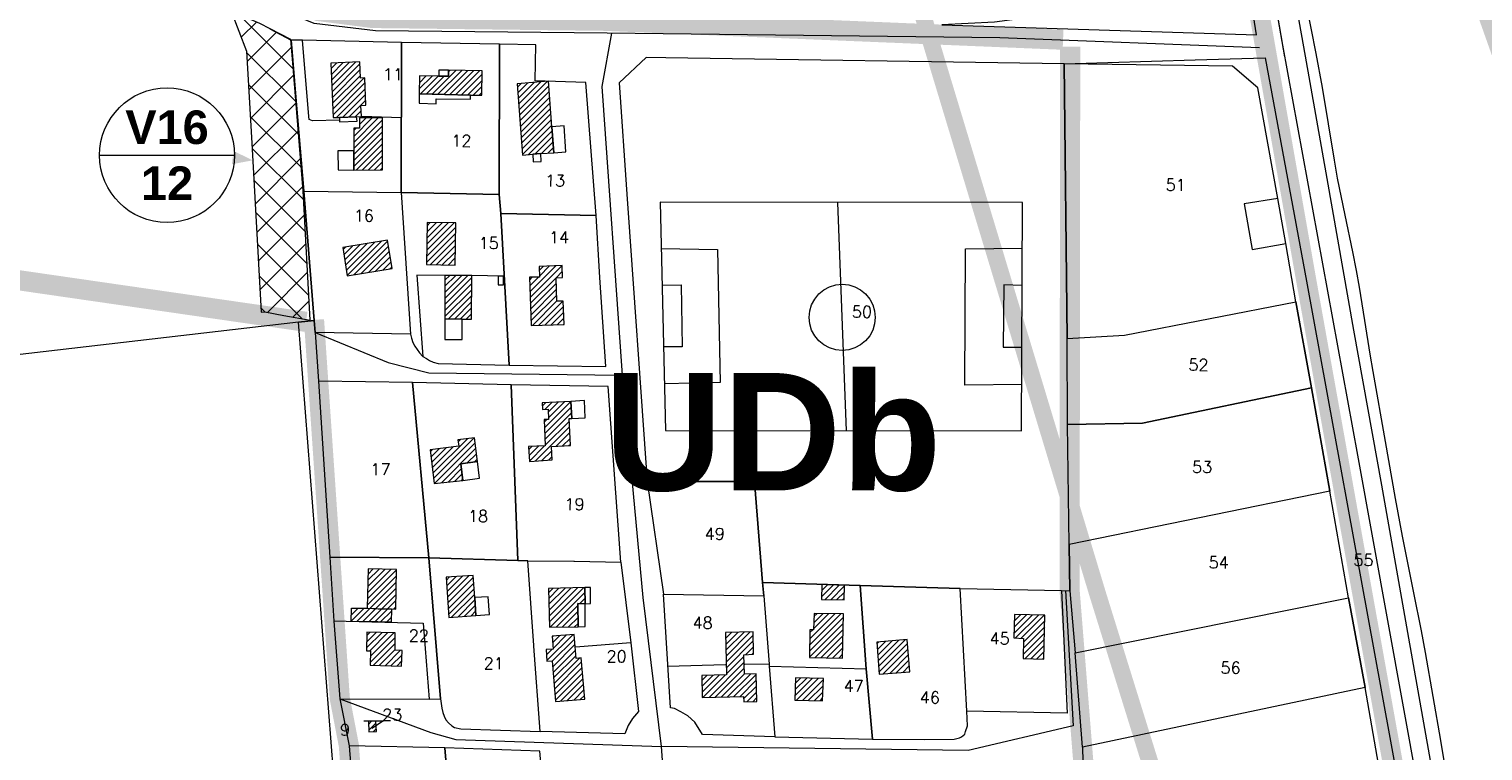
# Model space of a CAD drawing. Header units: metres. Extents: x 578835 to 593571, y 248557 to 255108.
# Tile 153 of 251: x 585921 to 586354, y 252387 to 252602. Entities that reach past the tile are written whole.
import ezdxf

# ---------------------------------------------------------------- set-up
doc = ezdxf.new("R2010")
doc.units = ezdxf.units.M
doc.linetypes.add('CACHEX2', pattern=[0.75, 0.5, -0.25])
doc.linetypes.add('SOLID_LINE', pattern=[0])
for name, color, linetype, lineweight in [('Cad-BATIMENT_BATI_LEGER13', 7, 'SOLID_LINE', 0), ('Cad-BATIMENT_BATI_PRIVE12', 7, 'SOLID_LINE', 0), ('Cad-BATIMENT_BATI_PRIVE12_HACH', 7, 'SOLID_LINE', 0), ('Cad-PARCELLAIRE_PARCELLE1', 250, 'SOLID_LINE', 0), ('Cad-RESEAU_ROUT_AXE_DE_VOIE26', 255, 'SOLID_LINE', 0), ('Cad-RESEAU_ROUT_LIMITE_DE_VOIE_P23', 8, 'SOLID_LINE', 0), ('Cad-TOPONYMIE_DETAIL_PARCELLAIR181', 7, 'SOLID_LINE', 0), ('Cad-TOPONYMIE_NUMERO_DE_PARCELL182', 250, 'SOLID_LINE', 0), ('ER', 192, 'Continuous', 18), ('PEB Poretta - tracé', 7, 'Continuous', 18), ('PLU', 7, 'CACHEX2', 5)]:
    doc.layers.add(name, color=color, linetype=linetype, lineweight=lineweight)
doc.layers.add('PLU nom', color=7, linetype='Continuous')
doc.styles.get("Standard").update_dxf_attribs({"font": 'arialbd_0.ttf', "height": 50})
doc.styles.add('TEXTSTYLE_45_11', font='txt.shx', dxfattribs={"oblique": 50})

msp = doc.modelspace()

# ---------------------------------------------------------------- hatches: boundary and pattern name
at = {"layer": 'Cad-BATIMENT_BATI_PRIVE12_HACH', "ltscale": 0.4}
h = msp.add_hatch(dxfattribs=at)
h.set_pattern_fill('ANSI31', color=256, scale=0.4, style=0)
h.paths.add_polyline_path([(586013.41, 252575.62), (586018.51, 252575.82), (586019.91, 252575.83), (586019.79, 252579.17), (586021.27, 252579.29), (586020.92, 252587.4), (586019.69, 252587.3), (586019.45, 252592.18), (586010.83, 252591.79), (586011.53, 252575.57)])
h = msp.add_hatch(dxfattribs=at)
h.set_pattern_fill('ANSI31', color=256, scale=0.4, style=0)
h.paths.add_polyline_path([(586037.14, 252582.63), (586052.43, 252582.24), (586055.81, 252582.19), (586055.94, 252589.45), (586045.86, 252589.71), (586045.85, 252587.93), (586042.97, 252587.91), (586037.27, 252587.99)])
h = msp.add_hatch(dxfattribs=at)
h.set_pattern_fill('ANSI31', color=256, scale=0.4, style=0)
h.paths.add_polyline_path([(586066.32, 252585.63), (586067.94, 252564.37), (586071.05, 252564.62), (586073.34, 252564.82), (586077.27, 252565.04), (586076.71, 252572.79), (586075.65, 252586.41)])
h = msp.add_hatch(dxfattribs=at)
h.set_pattern_fill('ANSI31', color=256, scale=0.4, style=0)
h.paths.add_polyline_path([(586017.62, 252559.92), (586026.19, 252559.97), (586026.21, 252575.47), (586019.37, 252575.45), (586019.37, 252572.45), (586017.64, 252572.41), (586017.63, 252565.61)])
h = msp.add_hatch(dxfattribs=at)
h.set_pattern_fill('ANSI31', color=256, scale=0.4, style=0)
h.paths.add_polyline_path([(586048.04, 252544.19), (586039.54, 252544.26), (586039.35, 252531.76), (586047.86, 252531.58)])
h = msp.add_hatch(dxfattribs=at)
h.set_pattern_fill('ANSI31', color=256, scale=0.4, style=0)
h.paths.add_polyline_path([(586015.73, 252528.44), (586029.07, 252530.56), (586027.69, 252539.03), (586014.36, 252536.8)])
h = msp.add_hatch(dxfattribs=at)
h.set_pattern_fill('ANSI31', color=256, scale=0.4, style=0)
h.paths.add_polyline_path([(586070.46, 252513.64), (586080.33, 252513.91), (586080.07, 252520.9), (586078.18, 252520.85), (586077.92, 252527.86), (586079.81, 252527.9), (586079.77, 252531.47), (586072.86, 252531.23), (586072.97, 252528), (586070, 252527.97)])
h = msp.add_hatch(dxfattribs=at)
h.set_pattern_fill('ANSI31', color=256, scale=0.4, style=0)
h.paths.add_polyline_path([(586044.81, 252528.53), (586044.82, 252515.61), (586049.95, 252515.48), (586052.75, 252515.49), (586052.8, 252528.54)])
h = msp.add_hatch(dxfattribs=at)
h.set_pattern_fill('ANSI31', color=256, scale=0.4, style=0)
h.paths.add_polyline_path([(586069.98, 252473.13), (586076.79, 252473.58), (586076.54, 252477.58), (586082.2, 252477.84), (586081.85, 252485.94), (586082.6, 252485.89), (586082.34, 252491), (586073.8, 252490.61), (586073.88, 252488.62), (586075.61, 252488.64), (586075.7, 252485.65), (586074.37, 252485.65), (586074.7, 252477.76), (586069.69, 252477.57)])
h = msp.add_hatch(dxfattribs=at)
h.set_pattern_fill('ANSI31', color=256, scale=0.4, style=0)
h.paths.add_polyline_path([(586050.1, 252467.45), (586049.52, 252472.41), (586054.49, 252473.06), (586053.65, 252480.12), (586048.67, 252479.59), (586048.92, 252477.61), (586040.43, 252476.56), (586041.61, 252466.52)])
h = msp.add_hatch(dxfattribs=at)
h.set_pattern_fill('ANSI31', color=256, scale=0.4, style=0)
h.paths.add_polyline_path([(586021.64, 252429.39), (586030.16, 252429.1), (586030.4, 252440.94), (586021.97, 252441.12)])
h = msp.add_hatch(dxfattribs=at)
h.set_pattern_fill('ANSI31', color=256, scale=0.4, style=0)
h.paths.add_polyline_path([(586046.02, 252426.65), (586054.05, 252427.21), (586053.69, 252432.53), (586053.21, 252439.17), (586045.19, 252438.61)])
h = msp.add_hatch(dxfattribs=at)
h.set_pattern_fill('ANSI31', color=256, scale=0.4, style=0)
h.paths.add_polyline_path([(586084.5, 252423.85), (586084.42, 252430.75), (586086.56, 252430.71), (586086.49, 252435.5), (586075.71, 252435.26), (586075.94, 252423.69)])
h = msp.add_hatch(dxfattribs=at)
h.set_pattern_fill('ANSI31', color=256, scale=0.4, style=0)
h.paths.add_polyline_path([(586163.91, 252436.19), (586157.14, 252436.41), (586157.02, 252431.93), (586163.78, 252431.84)])
h = msp.add_hatch(dxfattribs=at)
h.set_pattern_fill('ANSI31', color=256, scale=0.4, style=0)
h.paths.add_polyline_path([(586016.93, 252429.44), (586021.64, 252429.39), (586024.95, 252429.22), (586028.91, 252429.22), (586028.83, 252425.2), (586024.86, 252425.31), (586016.86, 252425.42)])
h = msp.add_hatch(dxfattribs=at)
h.set_pattern_fill('ANSI31', color=256, scale=0.4, style=0)
h.paths.add_polyline_path([(586153.44, 252414.69), (586163.26, 252414.51), (586163.55, 252427.7), (586154.81, 252427.85), (586154.64, 252422.93), (586153.57, 252422.95)])
h = msp.add_hatch(dxfattribs=at)
h.set_pattern_fill('ANSI31', color=256, scale=0.4, style=0)
h.paths.add_polyline_path([(586217.1, 252414.35), (586223.29, 252414.2), (586223.61, 252427.27), (586214.51, 252427.51), (586214.35, 252420.58), (586217.25, 252420.38)])
h = msp.add_hatch(dxfattribs=at)
h.set_pattern_fill('ANSI31', color=256, scale=0.4, style=0)
h.paths.add_polyline_path([(586022.56, 252412.41), (586031.91, 252412.09), (586032.09, 252416.78), (586029.95, 252416.83), (586030.01, 252422.06), (586021.58, 252422.25), (586021.47, 252416.67), (586022.63, 252416.65)])
h = msp.add_hatch(dxfattribs=at)
h.set_pattern_fill('ANSI31', color=256, scale=0.4, style=0)
h.paths.add_polyline_path([(586077.8, 252401.55), (586086.48, 252402.28), (586085.45, 252414.56), (586083.89, 252414.44), (586083.3, 252421.52), (586076.74, 252421.08), (586077.06, 252417.21), (586074.93, 252417.03), (586075.22, 252413.6), (586076.78, 252413.73)])
h = msp.add_hatch(dxfattribs=at)
h.set_pattern_fill('ANSI31', color=256, scale=0.4, style=0)
h.paths.add_polyline_path([(586121.47, 252402.76), (586133.8, 252403.12), (586133.86, 252401.46), (586137.72, 252401.56), (586137.53, 252409.79), (586134.07, 252409.73), (586133.91, 252415.51), (586136.8, 252415.64), (586136.64, 252422.32), (586128.41, 252422.18), (586128.73, 252409.5), (586121.33, 252409.33)])
h = msp.add_hatch(dxfattribs=at)
h.set_pattern_fill('ANSI31', color=256, scale=0.4, style=0)
h.paths.add_polyline_path([(586174.22, 252409.75), (586183.31, 252410.4), (586182.58, 252420.04), (586173.5, 252419.28)])
h = msp.add_hatch(dxfattribs=at)
h.set_pattern_fill('ANSI31', color=256, scale=0.4, style=0)
h.paths.add_polyline_path([(586149.07, 252401.96), (586157.32, 252401.76), (586157.59, 252408.47), (586149.24, 252408.66)])
h = msp.add_hatch(dxfattribs=at)
h.set_pattern_fill('ANSI31', color=256, scale=0.4, style=0)
h.paths.add_polyline_path([(586022.17, 252392.54), (586024.39, 252392.61), (586024.21, 252395.72), (586022, 252395.65)])
at = {"layer": 'ER', "ltscale": 0.4}
h = msp.add_hatch(dxfattribs=at)
h.set_pattern_fill('ANSI37', color=256, scale=2, style=0)
h.set_pattern_definition([(45, (173.5934, -61.469), (-4.49012806, 4.49012806), []), (135, (173.5934, -61.469), (-4.49012806, -4.49012806), [])])
h.paths.add_polyline_path([(585981.15, 252607.23), (585985.69, 252595.32), (585987.29, 252567.89), (585990.02, 252517.62), (585991.16, 252517.67), (585996.84, 252516.58), (586004.67, 252515.21), (586002.59, 252553.73), (585999.41, 252593.04), (585998.85, 252598.82), (585989.62, 252603.58)])

# ---------------------------------------------------------------- linework, layer by layer
at = {"layer": 'Cad-BATIMENT_BATI_LEGER13'}
for points in [[(586045.85, 252587.93), (586045.86, 252589.71), (586042.98, 252589.69), (586042.97, 252587.91), (586045.85, 252587.93), (586045.85, 252587.93)], [(586045.85, 252587.93), (586045.86, 252589.71), (586042.98, 252589.69), (586042.97, 252587.91), (586045.85, 252587.93), (586045.85, 252587.93)], [(586042.17, 252579.7), (586042.21, 252581.16), (586052.44, 252581.02), (586052.43, 252582.24), (586037.14, 252582.63), (586037.13, 252579.84), (586042.17, 252579.7), (586042.17, 252579.7)], [(586042.17, 252579.7), (586042.21, 252581.16), (586052.44, 252581.02), (586052.43, 252582.24), (586037.14, 252582.63), (586037.13, 252579.84), (586042.17, 252579.7), (586042.17, 252579.7)], [(586018.51, 252575.82), (586013.41, 252575.62), (586013.4, 252574.84), (586013.44, 252574.28), (586018.7, 252574.5), (586018.51, 252575.82), (586018.51, 252575.82)], [(586018.51, 252575.82), (586013.41, 252575.62), (586013.4, 252574.84), (586013.44, 252574.28), (586018.7, 252574.5), (586018.51, 252575.82), (586018.51, 252575.82)], [(586080.88, 252565.34), (586080.31, 252573.1), (586076.71, 252572.79), (586077.27, 252565.04), (586080.88, 252565.34), (586080.88, 252565.34)], [(586080.88, 252565.34), (586080.31, 252573.1), (586076.71, 252572.79), (586077.27, 252565.04), (586080.88, 252565.34), (586080.88, 252565.34)], [(586017.62, 252559.92), (586017.63, 252565.61), (586012.93, 252565.66), (586012.99, 252559.98), (586017.62, 252559.92), (586017.62, 252559.92)], [(586017.62, 252559.92), (586017.63, 252565.61), (586012.93, 252565.66), (586012.99, 252559.98), (586017.62, 252559.92), (586017.62, 252559.92)], [(586073.53, 252562.49), (586073.34, 252564.82), (586071.05, 252564.62), (586071.15, 252562.41), (586073.53, 252562.49), (586073.53, 252562.49)], [(586073.53, 252562.49), (586073.34, 252564.82), (586071.05, 252564.62), (586071.15, 252562.41), (586073.53, 252562.49), (586073.53, 252562.49)], [(586295.42, 252538.08), (586292.97, 252551.47), (586282.97, 252549.86), (586285.35, 252536.22), (586295.42, 252538.08), (586295.42, 252538.08)], [(586295.42, 252538.08), (586292.97, 252551.47), (586282.97, 252549.86), (586285.35, 252536.22), (586295.42, 252538.08), (586295.42, 252538.08)], [(586062.22, 252528.33), (586060.66, 252528.31), (586060.7, 252525.75), (586062.27, 252525.77), (586062.22, 252528.33), (586062.22, 252528.33)], [(586062.22, 252528.33), (586060.66, 252528.31), (586060.7, 252525.75), (586062.27, 252525.77), (586062.22, 252528.33), (586062.22, 252528.33)], [(586049.95, 252509.47), (586049.95, 252515.48), (586044.82, 252515.61), (586044.77, 252509.47), (586049.95, 252509.47), (586049.95, 252509.47)], [(586049.95, 252509.47), (586049.95, 252515.48), (586044.82, 252515.61), (586044.77, 252509.47), (586049.95, 252509.47), (586049.95, 252509.47)], [(586086.61, 252486.12), (586086.44, 252491.23), (586082.34, 252491), (586082.6, 252485.89), (586086.61, 252486.12), (586086.61, 252486.12)], [(586086.61, 252486.12), (586086.44, 252491.23), (586082.34, 252491), (586082.6, 252485.89), (586086.61, 252486.12), (586086.61, 252486.12)], [(586055.07, 252468.09), (586054.49, 252473.06), (586049.52, 252472.41), (586050.1, 252467.45), (586050.1, 252467.45), (586055.07, 252468.09), (586055.07, 252468.09)], [(586055.07, 252468.09), (586054.49, 252473.06), (586049.52, 252472.41), (586050.1, 252467.45), (586050.1, 252467.45), (586055.07, 252468.09), (586055.07, 252468.09)], [(586086.56, 252430.71), (586088.21, 252430.74), (586088.14, 252435.52), (586086.49, 252435.5), (586086.56, 252430.71), (586086.56, 252430.71)], [(586086.56, 252430.71), (586088.21, 252430.74), (586088.14, 252435.52), (586086.49, 252435.5), (586086.56, 252430.71), (586086.56, 252430.71)], [(586058.06, 252427.54), (586057.71, 252432.75), (586053.69, 252432.53), (586054.05, 252427.21), (586058.06, 252427.54), (586058.06, 252427.54)], [(586058.06, 252427.54), (586057.71, 252432.75), (586053.69, 252432.53), (586054.05, 252427.21), (586058.06, 252427.54), (586058.06, 252427.54)], [(586084.5, 252423.85), (586086.64, 252423.92), (586086.56, 252430.71), (586084.42, 252430.75), (586084.5, 252423.85), (586084.5, 252423.85)], [(586084.5, 252423.85), (586086.64, 252423.92), (586086.56, 252430.71), (586084.42, 252430.75), (586084.5, 252423.85), (586084.5, 252423.85)]]:
    msp.add_lwpolyline(points, close=True, dxfattribs=at)
at = {"layer": 'Cad-BATIMENT_BATI_PRIVE12'}
for points in [[(586013.41, 252575.62), (586018.51, 252575.82), (586019.91, 252575.83), (586019.79, 252579.17), (586021.27, 252579.29), (586020.92, 252587.4), (586019.69, 252587.3), (586019.45, 252592.18), (586010.83, 252591.79), (586011.53, 252575.57), (586013.41, 252575.62), (586013.41, 252575.62)], [(586037.14, 252582.63), (586052.43, 252582.24), (586055.81, 252582.19), (586055.94, 252589.45), (586045.86, 252589.71), (586045.85, 252587.93), (586042.97, 252587.91), (586037.27, 252587.99), (586037.14, 252582.63), (586037.14, 252582.63)], [(586066.32, 252585.63), (586067.94, 252564.37), (586071.05, 252564.62), (586073.34, 252564.82), (586077.27, 252565.04), (586076.71, 252572.79), (586075.65, 252586.41), (586066.32, 252585.63), (586066.32, 252585.63)], [(586017.62, 252559.92), (586026.19, 252559.97), (586026.21, 252575.47), (586019.37, 252575.45), (586019.37, 252572.45), (586017.64, 252572.41), (586017.63, 252565.61), (586017.62, 252559.92), (586017.62, 252559.92)], [(586048.04, 252544.19), (586039.54, 252544.26), (586039.35, 252531.76), (586047.86, 252531.58), (586048.04, 252544.19), (586048.04, 252544.19)], [(586015.73, 252528.44), (586029.07, 252530.56), (586027.69, 252539.03), (586014.36, 252536.8), (586015.73, 252528.44), (586015.73, 252528.44)], [(586070.46, 252513.64), (586080.33, 252513.91), (586080.07, 252520.9), (586078.18, 252520.85), (586077.92, 252527.86), (586079.81, 252527.9), (586079.77, 252531.47), (586072.86, 252531.23), (586072.97, 252528), (586070, 252527.97), (586070.46, 252513.64), (586070.46, 252513.64)], [(586044.81, 252528.53), (586044.82, 252515.61), (586049.95, 252515.48), (586052.75, 252515.49), (586052.8, 252528.54), (586044.81, 252528.53), (586044.81, 252528.53)], [(586069.98, 252473.13), (586076.79, 252473.58), (586076.54, 252477.58), (586082.2, 252477.84), (586081.85, 252485.94), (586082.6, 252485.89), (586082.34, 252491), (586073.8, 252490.61), (586073.88, 252488.62), (586075.61, 252488.64), (586075.7, 252485.65), (586074.37, 252485.65), (586074.7, 252477.76), (586069.69, 252477.57), (586069.98, 252473.13), (586069.98, 252473.13)], [(586050.1, 252467.45), (586049.52, 252472.41), (586054.49, 252473.06), (586053.65, 252480.12), (586048.67, 252479.59), (586048.92, 252477.61), (586040.43, 252476.56), (586041.61, 252466.52), (586050.1, 252467.45), (586050.1, 252467.45)], [(586021.64, 252429.39), (586030.16, 252429.1), (586030.4, 252440.94), (586021.97, 252441.12), (586021.64, 252429.39), (586021.64, 252429.39)], [(586046.02, 252426.65), (586054.05, 252427.21), (586053.69, 252432.53), (586053.21, 252439.17), (586045.19, 252438.61), (586046.02, 252426.65), (586046.02, 252426.65)], [(586084.5, 252423.85), (586084.42, 252430.75), (586086.56, 252430.71), (586086.49, 252435.5), (586075.71, 252435.26), (586075.94, 252423.69), (586084.5, 252423.85), (586084.5, 252423.85)], [(586163.91, 252436.19), (586157.14, 252436.41), (586157.02, 252431.93), (586163.78, 252431.84), (586163.91, 252436.19), (586163.91, 252436.19)], [(586016.93, 252429.44), (586021.64, 252429.39), (586024.95, 252429.22), (586028.91, 252429.22), (586028.83, 252425.2), (586024.86, 252425.31), (586016.86, 252425.42), (586016.93, 252429.44), (586016.93, 252429.44)], [(586153.44, 252414.69), (586163.26, 252414.51), (586163.55, 252427.7), (586154.81, 252427.85), (586154.64, 252422.93), (586153.57, 252422.95), (586153.57, 252422.95), (586153.44, 252414.69), (586153.44, 252414.69)], [(586217.1, 252414.35), (586223.29, 252414.2), (586223.61, 252427.27), (586214.51, 252427.51), (586214.35, 252420.58), (586217.25, 252420.38), (586217.1, 252414.35), (586217.1, 252414.35)], [(586022.56, 252412.41), (586031.91, 252412.09), (586032.09, 252416.78), (586029.95, 252416.83), (586030.01, 252422.06), (586021.58, 252422.25), (586021.47, 252416.67), (586022.63, 252416.65), (586022.56, 252412.41), (586022.56, 252412.41)], [(586077.8, 252401.55), (586086.48, 252402.28), (586085.45, 252414.56), (586083.89, 252414.44), (586083.3, 252421.52), (586076.74, 252421.08), (586077.06, 252417.21), (586074.93, 252417.03), (586075.22, 252413.6), (586076.78, 252413.73), (586077.8, 252401.55), (586077.8, 252401.55)], [(586121.47, 252402.76), (586133.8, 252403.12), (586133.86, 252401.46), (586137.72, 252401.56), (586137.53, 252409.79), (586134.07, 252409.73), (586133.91, 252415.51), (586136.8, 252415.64), (586136.64, 252422.32), (586128.41, 252422.18), (586128.73, 252409.5), (586121.33, 252409.33), (586121.47, 252402.76), (586121.47, 252402.76)], [(586174.22, 252409.75), (586183.31, 252410.4), (586182.58, 252420.04), (586173.5, 252419.28), (586174.22, 252409.75), (586174.22, 252409.75)], [(586149.07, 252401.96), (586157.32, 252401.76), (586157.59, 252408.47), (586149.24, 252408.66), (586149.07, 252401.96), (586149.07, 252401.96)], [(586022.17, 252392.54), (586024.39, 252392.61), (586024.21, 252395.72), (586022, 252395.65), (586022.17, 252392.54), (586022.17, 252392.54)]]:
    msp.add_lwpolyline(points, close=True, dxfattribs=at)
at = {"layer": 'Cad-PARCELLAIRE_PARCELLE1'}
for points in [[(585992.66, 252601.97), (585998.97, 252598.6), (586000.48, 252580.44), (586002.73, 252553.65), (586005.88, 252515.13), (586001.22, 252514.62), (585885.71, 252501.15), (585788.47, 252490.11), (585708.39, 252481.84), (585661.8, 252477.03), (585653.38, 252476.22), (585650.03, 252552.63), (585643.63, 252692.88)], [(586354.79, 252292.13), (586351.95, 252309.28), (586349.35, 252325.67), (586347.15, 252339.98), (586345.16, 252347.06), (586339.91, 252376.16), (586331.76, 252422.18), (586323.97, 252466.01), (586315.63, 252512.24), (586307.73, 252557.39), (586301.21, 252593.85), (586298.11, 252611.09)], [(586323.82, 252378.38), (586318.97, 252405.73), (586314.08, 252432.51), (586308.46, 252464.26), (586303.07, 252495.02), (586298.36, 252520.71), (586295.42, 252538.08), (586292.97, 252551.47), (586287.08, 252584.42), (586279.52, 252590.92), (586229.28, 252591.61), (586229.28, 252591.61), (586229.28, 252591.61), (586268.4, 252592.77), (586289.21, 252593.4), (586301.55, 252526.77), (586323.86, 252404.46), (586338.31, 252325.53)]]:
    msp.add_lwpolyline(points, dxfattribs=at)
for points in [[(586284.43, 252614.07), (586260.47, 252610.72), (586233.49, 252607.24), (586233.32, 252607.22), (586208.53, 252604.02), (586192.86, 252603.16), (586286.66, 252600.21), (586284.43, 252614.07), (586284.43, 252614.07)], [(585998.97, 252598.6), (586000.48, 252580.44), (586002.73, 252553.65), (586031.78, 252553.2), (586031.91, 252597.91), (586002.42, 252598.67), (585998.97, 252598.6), (585998.97, 252598.6)], [(586031.91, 252597.91), (586031.78, 252553.2), (586060.93, 252552.63), (586061.04, 252597.45), (586031.91, 252597.91), (586031.91, 252597.91)], [(586061.04, 252597.45), (586060.93, 252552.63), (586061.48, 252546.99), (586089.89, 252546.36), (586086.81, 252586.02), (586071.68, 252586.52), (586071.86, 252597.24), (586061.04, 252597.45), (586061.04, 252597.45)], [(586228.5, 252434.7), (586230.98, 252434.57), (586230.82, 252448.38), (586230.37, 252484.13), (586230.2, 252509.76), (586229.28, 252591.61), (586110.59, 252593.36), (586104.82, 252593.43), (586096.7, 252585.95), (586099, 252552.7), (586105.11, 252467.16), (586137.09, 252467.17), (586139.44, 252437.04), (586168.54, 252436.14), (586198.37, 252435.3), (586228.5, 252434.7), (586228.5, 252434.7)], [(586230.2, 252509.76), (586247.27, 252510.74), (586298.36, 252520.71), (586295.42, 252538.08), (586292.97, 252551.47), (586287.08, 252584.42), (586279.52, 252590.92), (586229.28, 252591.61), (586230.2, 252509.76), (586230.2, 252509.76)], [(586034.57, 252511.07), (586006.18, 252511.48), (586005.88, 252515.13), (586002.73, 252553.65), (586031.78, 252553.2), (586034.57, 252511.07), (586034.57, 252511.07)], [(586060.93, 252552.63), (586031.78, 252553.2), (586034.57, 252511.07), (586034.83, 252509.86), (586035.27, 252508.56), (586035.87, 252507.5), (586036.53, 252506.44), (586037.27, 252505.5), (586038.19, 252504.35), (586039.31, 252503.78), (586040.26, 252503.18), (586041.29, 252502.72), (586042.81, 252502.29), (586063.95, 252501.83), (586061.48, 252546.99), (586060.93, 252552.63), (586060.93, 252552.63)], [(586089.89, 252546.36), (586061.48, 252546.99), (586063.95, 252501.83), (586092.76, 252501.35), (586090.94, 252527.94), (586089.89, 252546.36), (586089.89, 252546.36)], [(586230.2, 252509.76), (586247.27, 252510.74), (586298.36, 252520.71), (586303.07, 252495.02), (586252.68, 252484.55), (586230.37, 252484.13), (586230.2, 252509.76), (586230.2, 252509.76)], [(585803.95, 252267.12), (585820.72, 252267.63), (585869.64, 252269.06), (585936.83, 252271.01), (585999.5, 252272.69), (586019.97, 252273.31), (586001.22, 252514.62), (585885.71, 252501.15), (585788.47, 252490.11), (585803.95, 252267.12), (585803.95, 252267.12)], [(586024.83, 252273.37), (586019.97, 252273.31), (586001.22, 252514.62), (586005.88, 252515.13), (586006.18, 252511.48), (586007.14, 252497.07), (586008.86, 252470.68), (586010.47, 252444.62), (586011.66, 252425.55), (586013.52, 252402.4), (586016.26, 252388.37), (586019.16, 252351.82), (586021.69, 252316.69), (586024.83, 252273.37), (586024.83, 252273.37)], [(586035.13, 252496.63), (586007.14, 252497.07), (586008.86, 252470.68), (586010.47, 252444.62), (586040, 252444.41), (586035.13, 252496.63), (586035.13, 252496.63)], [(586035.13, 252496.63), (586040, 252444.41), (586066.52, 252443.64), (586064.52, 252495.97), (586035.13, 252496.63), (586035.13, 252496.63)], [(586064.52, 252495.97), (586066.52, 252443.64), (586069.5, 252443.54), (586083.19, 252443.36), (586083.44, 252443.38), (586097.23, 252443.09), (586093.5, 252495.39), (586064.52, 252495.97), (586064.52, 252495.97)], [(586230.37, 252484.13), (586252.68, 252484.55), (586303.07, 252495.02), (586308.46, 252464.26), (586230.82, 252448.38), (586230.37, 252484.13), (586230.37, 252484.13)], [(586139.86, 252433.06), (586139.44, 252437.04), (586137.09, 252467.17), (586105.11, 252467.16), (586109.98, 252433.57), (586139.86, 252433.06), (586139.86, 252433.06)], [(586230.98, 252434.57), (586232.61, 252416.1), (586314.08, 252432.51), (586308.46, 252464.26), (586230.82, 252448.38), (586230.98, 252434.57), (586230.98, 252434.57)], [(586040, 252444.41), (586010.47, 252444.62), (586011.66, 252425.55), (586013.52, 252402.4), (586040.15, 252402.29), (586043.52, 252402.36), (586040, 252444.41), (586040, 252444.41)], [(586066.52, 252443.64), (586040, 252444.41), (586043.52, 252402.36), (586043.92, 252399.6), (586044.2, 252398.28), (586044.62, 252397.21), (586045.12, 252396.13), (586045.85, 252395.2), (586046.83, 252394.38), (586047.71, 252393.79), (586049.55, 252393.39), (586073.18, 252392.69), (586071.3, 252418.07), (586071.28, 252418.29), (586069.5, 252443.54), (586066.52, 252443.64), (586066.52, 252443.64)], [(586097.23, 252443.09), (586100.23, 252419.04), (586102.53, 252398.61), (586100.72, 252396.56), (586099.42, 252394.44), (586098.39, 252391.91), (586073.18, 252392.69), (586071.3, 252418.07), (586071.28, 252418.29), (586069.5, 252443.54), (586083.19, 252443.36), (586083.44, 252443.38), (586097.23, 252443.09), (586097.23, 252443.09)], [(586143.13, 252391.09), (586121.57, 252391.73), (586119.28, 252395.44), (586117.23, 252397.28), (586115.06, 252398.54), (586113.17, 252399.5), (586111.99, 252399.74), (586109.98, 252433.57), (586139.86, 252433.06), (586141.41, 252412.69), (586141.46, 252412.13), (586143.13, 252391.09), (586143.13, 252391.09)], [(586172.21, 252390.41), (586170.37, 252411.32), (586168.54, 252436.14), (586139.44, 252437.04), (586139.86, 252433.06), (586141.41, 252412.69), (586141.46, 252412.13), (586143.13, 252391.09), (586172.21, 252390.41), (586172.21, 252390.41)], [(586200.36, 252398.68), (586198.37, 252435.3), (586168.54, 252436.14), (586170.37, 252411.32), (586172.21, 252390.41), (586187.63, 252390.25), (586196.53, 252390.33), (586198.14, 252390.8), (586198.7, 252391.07), (586199.7, 252391.82), (586199.97, 252392.63), (586200.48, 252394.34), (586200.36, 252398.68), (586200.36, 252398.68)], [(586200.36, 252398.68), (586198.37, 252435.3), (586228.5, 252434.7), (586230.26, 252398.06), (586200.36, 252398.68), (586200.36, 252398.68)], [(586314.08, 252432.51), (586318.97, 252405.73), (586234.82, 252387.97), (586232.61, 252416.1), (586314.08, 252432.51), (586314.08, 252432.51)], [(586234.92, 252383.74), (586237.01, 252359.83), (586323.82, 252378.38), (586318.97, 252405.73), (586234.82, 252387.97), (586234.92, 252383.74), (586234.92, 252383.74)], [(586022, 252395.65), (586022.17, 252392.54), (586024.39, 252392.61), (586024.21, 252395.72), (586022, 252395.65), (586022, 252395.65)], [(586044.75, 252387.74), (586016.26, 252388.37), (586019.16, 252351.82), (586047.74, 252351.1), (586044.75, 252387.74), (586044.75, 252387.74)], [(586044.75, 252387.74), (586047.74, 252351.1), (586076.14, 252350.58), (586073.1, 252386.77), (586044.75, 252387.74), (586044.75, 252387.74)]]:
    msp.add_lwpolyline(points, close=True, dxfattribs=at)
at = {"layer": 'Cad-RESEAU_ROUT_AXE_DE_VOIE26'}
for p, q in [((586295.06, 252593.61), (586283.3, 252661.8)), ((586295.06, 252593.61), (586283.3, 252661.8)), ((586295.06, 252593.61), (586283.3, 252661.8)), ((586114.67, 252312.6), (586109.36, 252388.19))]:
    msp.add_line(p, q, dxfattribs=at)
for points in [[(586287.57, 252596.33), (586210.15, 252599.35), (586093.2, 252600.71), (586024.13, 252601.4), (586005.88, 252603.57), (585963.18, 252621.15), (585946.11, 252628.84), (585928.36, 252635.03), (585869.02, 252652.97), (585827.32, 252664.02), (585806.64, 252670.43), (585777.51, 252676.61), (585714.89, 252684.65), (585648.72, 252698.59), (585596.8, 252705.53)], [(586283.3, 252661.8), (586294.42, 252597.12), (586316.77, 252474.95), (586334.82, 252375.39), (586354.05, 252263.11), (586354.68, 252259.73), (586369.71, 252172.35), (586384.47, 252087.29), (586401.54, 251982.28), (586415.96, 251915.88)], [(586097.76, 252498.82), (586091.63, 252584.8), (586094.57, 252600.69)], [(586097.76, 252498.82), (586091.63, 252584.8), (586094.57, 252600.69)], [(586006.15, 252511.48), (586027.92, 252502.59), (586039.99, 252499.46), (586097.76, 252498.82)], [(586109.36, 252388.19), (586103.87, 252432.59), (586097.76, 252498.82)], [(586229.69, 252434.63), (586232.04, 252394.3), (586200.68, 252386.94), (586109.36, 252388.19)], [(586013.54, 252402.39), (586040.66, 252392.37), (586048.07, 252390.26), (586109.36, 252388.19)]]:
    msp.add_lwpolyline(points, dxfattribs=at)
at = {"layer": 'Cad-RESEAU_ROUT_LIMITE_DE_VOIE_P23'}
for p, q in [((586031.87, 252575.49), (586020.04, 252575.87)), ((586164.48, 252482.27), (586161.92, 252550.29)), ((586062.2, 252528.27), (586052.87, 252528.52)), ((586100.2, 252419.03), (586083.73, 252417.81)), ((586128.45, 252412.48), (586111.16, 252411.97)), ((586141.29, 252412.71), (586134.22, 252412.57)), ((586141.45, 252412.09), (586170.38, 252411.3))]:
    msp.add_line(p, q, dxfattribs=at)
for points in [[(586344.18, 252374.37), (586341.53, 252389.96), (586336.97, 252416.15), (586335.77, 252422.67), (586333.54, 252433.95), (586330.14, 252450.84), (586328.06, 252462.1), (586325.04, 252479), (586321.36, 252499.88), (586320.47, 252505.1), (586318.89, 252515.07), (586317.29, 252525.04), (586316.42, 252530.02), (586315.35, 252535.52), (586313.03, 252546.48), (586310.79, 252557.46), (586309.84, 252562.87), (586308.1, 252573.7), (586306.31, 252584.55), (586304.41, 252594.62), (586301.48, 252609.7)], [(586013.42, 252574.79), (586005.35, 252574.56), (586004.39, 252575.02), (586004.27, 252575.92), (586002.38, 252598.66)], [(586108.99, 252550.38), (586110.56, 252482.28), (586216.64, 252482.2), (586216.89, 252550.3), (586108.99, 252550.38)], [(586109.28, 252536.6), (586126.02, 252536.29), (586126.83, 252496.6), (586110.29, 252496.26)], [(586216.69, 252496.08), (586199.75, 252495.83), (586199.89, 252536.5), (586216.84, 252536.63)], [(586044.81, 252528.52), (586036.48, 252528.61), (586038.18, 252504.38)], [(586109.57, 252525.63), (586115.24, 252525.75), (586115.54, 252507.22), (586110.02, 252507.26)], [(586173.06, 252516.02), (586172.86, 252514.1), (586172.3, 252512.26), (586171.39, 252510.54), (586170.16, 252509.05), (586168.67, 252507.83), (586166.97, 252506.91), (586165.12, 252506.36), (586163.19, 252506.16), (586161.28, 252506.35), (586159.43, 252506.91), (586157.72, 252507.82), (586156.22, 252509.05), (586154.99, 252510.55), (586154.09, 252512.25), (586153.52, 252514.1), (586153.34, 252516.03), (586153.52, 252517.94), (586154.08, 252519.79), (586154.99, 252521.5), (586156.22, 252523), (586157.71, 252524.22), (586159.43, 252525.14), (586161.28, 252525.69), (586163.19, 252525.88), (586165.12, 252525.7), (586166.97, 252525.13), (586168.68, 252524.22), (586170.16, 252523), (586171.39, 252521.5), (586172.3, 252519.79), (586172.86, 252517.94), (586173.06, 252516.02)], [(586216.8, 252525.56), (586211.33, 252525.69), (586211.11, 252507.18), (586216.65, 252507.11)], [(586011.62, 252425.6), (586038.33, 252424.91), (586040.15, 252402.32)]]:
    msp.add_lwpolyline(points, dxfattribs=at)
at = {"layer": 'Cad-TOPONYMIE_DETAIL_PARCELLAIR181'}
msp.add_lwpolyline([(586020.66, 252395.87), (586026.52, 252395.81), (586023.08, 252393.51), (586023.08, 252393.51)], dxfattribs=at)
at = {"layer": 'ER'}
msp.add_lwpolyline([(585981.15, 252607.23), (585981.15, 252607.23), (585985.69, 252595.32), (585987.29, 252567.89), (585990.02, 252517.62), (585991.16, 252517.67), (585991.16, 252517.67), (585991.16, 252517.67), (585991.16, 252517.67), (585996.84, 252516.58), (585996.84, 252516.58), (585996.84, 252516.58), (585996.84, 252516.58), (586004.67, 252515.21), (586002.59, 252553.73), (585999.41, 252593.04), (585998.85, 252598.82), (585998.85, 252598.82), (585989.62, 252603.58)], close=True, dxfattribs=at)
at = {"layer": 'ER', "ltscale": 0.4}
msp.add_lwpolyline([(585941.92, 252564.34), (585982.07, 252564.34)], dxfattribs=at)
msp.add_lwpolyline([(585987.51, 252562.82, 0, 4, 0), (585981.59, 252563.63, 6, 6, 0)], format="xyseb", dxfattribs=at)
msp.add_circle((585962, 252564.34), 20.08, dxfattribs=at)
at = {"layer": 'PEB Poretta - tracé', "color": 5, "const_width": 5}
msp.add_lwpolyline([(586057.65, 253547.82), (586136.89, 253356.24), (586187.98, 253223.09), (586237.53, 253110.73), (586259.43, 252993.99), (586294.1, 252848.07), (586312.35, 252731.34), (586337.89, 252654.73), (586407.24, 252459.56), (586443.73, 252335.53), (586513.18, 252109.88), (586591.65, 251900.12), (586671.94, 251672.12), (586746.75, 251460.53), (586748.54, 251455.77), (586748.79, 251453.73), (586748.79, 251453.73), (586748.79, 251453.73), (586748.79, 251453.73), (586748.79, 251453.73), (586748.79, 251453.73)], dxfattribs=at)
at = {"layer": 'PEB Poretta - tracé', "color": 82, "const_width": 5}
msp.add_lwpolyline([(585927.58, 253492.88), (585925.02, 253491.79), (585985.62, 253344.67), (586080.51, 253103.9), (586118.83, 252959.81), (586144.38, 252833.95), (586157.22, 252741.76), (586180.94, 252626.85), (586239.33, 252433.51), (586339.69, 252110.66), (586423.83, 251845.19), (586533.32, 251507.75), (586623.54, 251238.62)], dxfattribs=at)
at = {"layer": 'PLU', "color": 7, "ltscale": 2, "const_width": 6}
for points in [[(586460.06, 252039.21), (586450.67, 252056.61), (586385.63, 252044.46), (586349.53, 252258.83), (586301.48, 252526.93), (586265.59, 252731.13), (586362.77, 252729.83), (586446.59, 252762.85)], [(586229, 252598.76), (586092.21, 252604.4), (586023.19, 252605.23), (586007.06, 252607.31), (585953.73, 252629.25), (585953.51, 252727.77)], [(586331.8, 251662.25), (586278.59, 251863.95), (586172.72, 251831.2), (586176.41, 252205.76), (586166.17, 252204.88), (586158.51, 252271.93), (586244.03, 252270.81), (586230.94, 252434.75), (586231.12, 252596.64)], [(586003.42, 252514.7), (585648.03, 252566.16)], [(586158.51, 252271.93), (586024.81, 252273.49), (586016.18, 252388.51), (586013.48, 252402.54), (586005.8, 252515.29), (586005.8, 252515.29)]]:
    msp.add_lwpolyline(points, dxfattribs=at)

# ---------------------------------------------------------------- texts
at = {"layer": 'Cad-TOPONYMIE_NUMERO_DE_PARCELL182', "style": 'TEXTSTYLE_45_11'}
for s, height, p in [('11', 3.491, (586026.33, 252586.74)), ('12', 3.491, (586046.71, 252566.93)), ('13', 3.491, (586074.65, 252555.06)), ('51', 3.491, (586259.57, 252553.79)), ('16', 3.491, (586017.67, 252544.6)), ('15', 3.491, (586054.87, 252536.46)), ('14', 3.491, (586075.82, 252538.16)), ('50', 3.491, (586166.08, 252515.96)), ('52', 3.491, (586266.36, 252500.19)), ('17', 3.491, (586022.6, 252469.05)), ('53', 3.491, (586267.44, 252469.73)), ('19', 3.491, (586080.43, 252458.63)), ('18', 3.491, (586051.67, 252455.09)), ('49', 3.491, (586122.22, 252449.81)), ('54', 3.491, (586272.38, 252441.28)), ('55', 3.491, (586315.51, 252442)), ('48', 3.491, (586118.59, 252423.31)), ('22', 3.491, (586034.05, 252419.51)), ('45', 3.491, (586207.1, 252418.64)), ('20', 3.491, (586092.97, 252413.3)), ('21', 3.491, (586056.34, 252411.23)), ('56', 3.491, (586275.92, 252409.91)), ('47', 3.491, (586163.61, 252404.51)), ('46', 3.491, (586186.31, 252401.06)), ('23', 3.491, (586026.1, 252395.93)), ('9', 3.49, (586013.53, 252391.42))]:
    msp.add_text(s, height=height, rotation=359.5887, dxfattribs=at).set_placement(p)
at = {"layer": 'ER', "ltscale": 0.4, "insert": (585962, 252564.34), "char_height": 10, "width": 16.8329, "attachment_point": 5}
msp.add_mtext('V16\\P12', dxfattribs=at)
at = {"layer": 'PLU nom', "insert": (586142.52, 252499.46), "char_height": 35, "width": 195.3422, "attachment_point": 2}
msp.add_mtext('UDb', dxfattribs=at)

doc.saveas('drawing.dxf')
